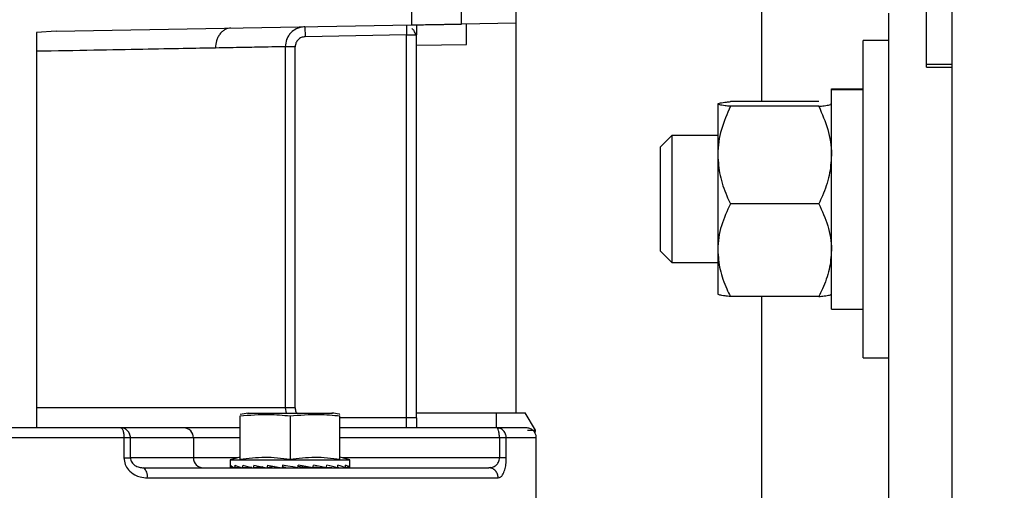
# Model space of a CAD drawing. Header units: inches. Extents: x 170 to 288, y 234 to 248.
# Tile 56 of 192: x 177.7046 to 177.8339, y 244.4929 to 244.5547. Entities that reach past the tile are written whole.
import ezdxf

# ---------------------------------------------------------------- set-up
doc = ezdxf.new("R2010")
doc.units = ezdxf.units.IN
doc.header["$LTSCALE"] = 0.25
doc.header["$MEASUREMENT"] = 0
doc.layers.add('ANNOTATIONS', color=1, linetype='Continuous')
doc.layers.add('SLIM E GUIDE MOTOR LH', color=7, linetype='Continuous')
doc.styles.add('ARIAL', font='arial.ttf', dxfattribs={"height": 0.09375})
doc.dimstyles.new('STANDARD$0', dxfattribs={"dimtxt": 0.09375, "dimasz": 0.09375, "dimexe": 0.03125, "dimexo": 0.046875, "dimgap": 0.09, "dimtad": 0, "dimtih": 1, "dimtoh": 1, "dimdec": 4, "dimzin": 0, "dimdsep": 46, "dimtxsty": 'ARIAL', "dimcen": 0.09, "dimadec": 0, "dimazin": 0, "dimtfac": 1, "dimtdec": 4, "dimtofl": 0, "dimtmove": 0, "dimatfit": 1, "dimfxl": 1, "dimtolj": 1, "dimtzin": 0, "dimarcsym": 0})

# ---------------------------------------------------------------- blocks, each defined once
blk = doc.blocks.new('*D8')
at = {"layer": 'ANNOTATIONS', "color": 0, "lineweight": -2, "transparency": 16777216}
for p, q in [((177.4958005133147, 244.7789401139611), (177.4958005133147, 245.4337754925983)), ((178.1204172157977, 244.2824744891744), (178.1204172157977, 245.4337754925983)), ((177.4020505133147, 245.4025254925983), (177.3083005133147, 245.4025254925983)), ((178.2141672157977, 245.4025254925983), (178.3079172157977, 245.4025254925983))]:
    blk.add_line(p, q, dxfattribs=at)
at = {"layer": 'ANNOTATIONS', "color": 0, "transparency": 16777216}
for points in [[(177.4020505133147, 245.4181504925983), (177.4020505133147, 245.3869004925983), (177.4958005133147, 245.4025254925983)], [(178.2141672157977, 245.4181504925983), (178.2141672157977, 245.3869004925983), (178.1204172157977, 245.4025254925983)]]:
    blk.add_solid(points, dxfattribs=at)
at = {"layer": 'defpoints', "color": 0, "transparency": 16777216}
for p in [(178.1204172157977, 245.4025254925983), (177.4958005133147, 244.6851901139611), (178.1204172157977, 244.1887244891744)]:
    blk.add_point(p, dxfattribs=at)
at = {"layer": 'ANNOTATIONS', "color": 0, "transparency": 16777216, "insert": (177.8591191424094, 245.4025254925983), "char_height": 0.09375, "attachment_point": 5, "style": 'ARIAL'}
blk.add_mtext('\\A1;27 1/2"', dxfattribs=at)

msp = doc.modelspace()

# ---------------------------------------------------------------- linework, layer by layer
at = {"layer": 'SLIM E GUIDE MOTOR LH'}
for p, q in [((177.8270502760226, 244.1880811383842), (177.8270502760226, 245.1964911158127)), ((177.7698326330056, 244.5030271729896), (177.7698326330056, 244.775993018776)), ((177.8020504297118, 244.6394444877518), (177.8020504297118, 244.5439093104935)), ((177.8237167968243, 244.5484225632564), (177.8237171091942, 244.5904861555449)), ((177.7560531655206, 244.5565730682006), (177.7560531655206, 244.5539840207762)), ((177.7626146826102, 244.5540985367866), (177.7626146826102, 244.5574891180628)), ((177.8187172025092, 244.5555102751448), (177.8187172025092, 244.4644444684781)), ((177.7094191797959, 244.5531699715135), (177.7560531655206, 244.5539840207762)), ((177.7420678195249, 244.5537398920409), (177.74209066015, 244.5524277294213)), ((177.7698326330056, 244.5542245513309), (177.7626146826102, 244.5540985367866)), ((177.7632708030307, 244.5514162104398), (177.7632708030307, 244.5541099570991)), ((177.7094191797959, 244.5531699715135), (177.7068403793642, 244.553008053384)), ((177.7068403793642, 244.553008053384), (177.7068403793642, 244.5011793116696)), ((177.7553967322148, 244.5526600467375), (177.74209066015, 244.5524277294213)), ((177.7553967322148, 244.5526600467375), (177.756709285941, 244.5526600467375)), ((177.7553967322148, 244.5010586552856), (177.7553967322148, 244.5526600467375)), ((177.756709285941, 244.5023709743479), (177.756709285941, 244.5526600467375)), ((177.7394890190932, 244.5511154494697), (177.7394890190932, 244.5036833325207)), ((177.7407968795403, 244.5511154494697), (177.7394890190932, 244.5511154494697)), ((177.7407968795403, 244.5036833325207), (177.7407968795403, 244.5511154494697)), ((177.756709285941, 244.5513016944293), (177.7632708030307, 244.5514162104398)), ((177.8187172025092, 244.551944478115), (177.8153837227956, 244.551944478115)), ((177.8153837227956, 244.5102778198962), (177.8153837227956, 244.551944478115)), ((177.8237171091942, 244.5488194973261), (177.8270502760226, 244.5488194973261)), ((177.8237167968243, 244.5484225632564), (177.8270499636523, 244.5484225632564)), ((177.8112170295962, 244.5455852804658), (177.8153837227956, 244.5455852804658)), ((177.8112170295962, 244.5166278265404), (177.8112170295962, 244.5455852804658)), ((177.8112170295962, 244.5454877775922), (177.8153837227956, 244.5454877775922)), ((177.7962936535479, 244.5436226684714), (177.7962836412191, 244.5436111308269)), ((177.7962836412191, 244.5435996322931), (177.7962836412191, 244.518622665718)), ((177.8095502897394, 244.5439093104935), (177.7979503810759, 244.5439093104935)), ((177.8112035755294, 244.5436226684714), (177.8111475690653, 244.5436416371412)), ((177.8112170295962, 244.5436111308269), (177.8112070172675, 244.5436226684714)), ((177.8095502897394, 244.5432899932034), (177.7979503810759, 244.5432899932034)), ((177.7902437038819, 244.5394444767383), (177.788717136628, 244.5379178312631)), ((177.7962836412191, 244.5394444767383), (177.7902437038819, 244.5394444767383)), ((177.7902437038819, 244.5394444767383), (177.7902437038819, 244.5227778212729)), ((177.788717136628, 244.5379178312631), (177.788717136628, 244.524304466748)), ((177.8095502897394, 244.5304918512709), (177.7979503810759, 244.5304918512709)), ((177.788717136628, 244.524304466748), (177.7902437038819, 244.5227778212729)), ((177.7902437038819, 244.5227778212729), (177.7962836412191, 244.5227778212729)), ((177.7962836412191, 244.5186111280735), (177.7962936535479, 244.5185996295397)), ((177.8095502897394, 244.5183129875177), (177.7979503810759, 244.5183129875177)), ((177.8020504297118, 244.5183129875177), (177.8020504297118, 244.4644444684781)), ((177.8112070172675, 244.5185996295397), (177.8112170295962, 244.5186111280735)), ((177.8112170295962, 244.5166278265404), (177.8153837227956, 244.5166278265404)), ((177.8153837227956, 244.5102778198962), (177.8187172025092, 244.5102778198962)), ((177.7407968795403, 244.5036833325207), (177.7068403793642, 244.5036833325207)), ((177.7394890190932, 244.5036833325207), (177.7396216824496, 244.502995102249)), ((177.7335529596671, 244.4969388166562), (177.7335529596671, 244.5026312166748)), ((177.7346152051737, 244.5030069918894), (177.7335532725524, 244.5028280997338)), ((177.7345372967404, 244.502995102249), (177.7456922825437, 244.502995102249)), ((177.740114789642, 244.5026312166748), (177.740114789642, 244.4969388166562)), ((177.7466763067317, 244.4969388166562), (177.7466763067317, 244.5026312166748)), ((177.7553967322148, 244.5023709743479), (177.7466763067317, 244.5023709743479)), ((177.756709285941, 244.5023709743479), (177.7553967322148, 244.5023709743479)), ((177.756709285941, 244.5030271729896), (177.7710137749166, 244.5030271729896)), ((177.7672078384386, 244.5010586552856), (177.7672078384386, 244.5030271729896)), ((177.772336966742, 244.500734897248), (177.7710137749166, 244.5030271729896)), ((177.7261710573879, 244.5010586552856), (177.7178924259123, 244.5010586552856)), ((177.7672738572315, 244.5010586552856), (177.7466763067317, 244.5010586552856)), ((177.7712906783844, 244.500734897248), (177.772336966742, 244.500734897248)), ((177.7723150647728, 244.5003132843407), (177.772336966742, 244.500734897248)), ((177.7183023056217, 244.4997463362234), (177.6691320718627, 244.4997463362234)), ((177.7183023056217, 244.4997463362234), (177.7183023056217, 244.4971216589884)), ((177.7191602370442, 244.4971216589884), (177.7191602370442, 244.4997463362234)), ((177.7274385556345, 244.4997463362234), (177.7191602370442, 244.4997463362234)), ((177.7274385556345, 244.4997463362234), (177.7274385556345, 244.4971216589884)), ((177.7335529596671, 244.4997463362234), (177.7274385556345, 244.4997463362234)), ((177.7676136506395, 244.4997463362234), (177.7466763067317, 244.4997463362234)), ((177.7676136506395, 244.4997463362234), (177.7676136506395, 244.4971216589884)), ((177.76852070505, 244.4971216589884), (177.76852070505, 244.4997463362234)), ((177.7724571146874, 244.4997463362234), (177.76852070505, 244.4997463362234)), ((177.7724571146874, 244.4912161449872), (177.7724571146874, 244.4997463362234)), ((177.7274385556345, 244.4971216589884), (177.7191602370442, 244.4971216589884)), ((177.7332203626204, 244.4971216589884), (177.7274385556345, 244.4971216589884)), ((177.7335529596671, 244.4972108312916), (177.7322407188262, 244.4968591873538)), ((177.7322407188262, 244.4968591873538), (177.7322407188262, 244.4959938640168)), ((177.7322407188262, 244.4968591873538), (177.7479888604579, 244.4968591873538)), ((177.7479888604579, 244.4968591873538), (177.7466763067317, 244.4972108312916)), ((177.7676136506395, 244.4971216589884), (177.7470092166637, 244.4971216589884)), ((177.7479888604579, 244.4959938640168), (177.7479888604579, 244.4968591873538)), ((177.76852070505, 244.4971216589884), (177.7676136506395, 244.4971216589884)), ((177.7210788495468, 244.4957179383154), (177.7205954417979, 244.4958283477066)), ((177.7327857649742, 244.4958384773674), (177.732305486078, 244.4958167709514)), ((177.7327876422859, 244.4958376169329), (177.7323108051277, 244.4958167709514)), ((177.7337062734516, 244.4958606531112), (177.7328323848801, 244.4958167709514)), ((177.7328480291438, 244.4958167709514), (177.7337203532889, 244.4958563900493)), ((177.7349953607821, 244.4958865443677), (177.7338555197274, 244.4958167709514)), ((177.7338802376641, 244.4958167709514), (177.7350422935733, 244.4958757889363)), ((177.7365347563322, 244.4959224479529), (177.7353051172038, 244.4958167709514)), ((177.7353376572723, 244.4958167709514), (177.7358495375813, 244.4958487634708)), ((177.7380337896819, 244.4959715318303), (177.7370826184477, 244.4958167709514)), ((177.738040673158, 244.4960004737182), (177.7380337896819, 244.4959715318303)), ((177.7380337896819, 244.4959715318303), (177.7384683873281, 244.4958951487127)), ((177.7391489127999, 244.4961636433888), (177.7390666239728, 244.4958167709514)), ((177.7391032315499, 244.4959715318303), (177.7395531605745, 244.4958951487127)), ((177.7417608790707, 244.4958951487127), (177.7411663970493, 244.496003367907)), ((177.7413713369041, 244.4959715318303), (177.7431091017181, 244.4958167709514)), ((177.7413713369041, 244.4959715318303), (177.7417608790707, 244.4958951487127)), ((177.7431331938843, 244.4959266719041), (177.7448919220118, 244.4958167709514)), ((177.7435277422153, 244.4958951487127), (177.7434908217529, 244.4959043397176)), ((177.7435027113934, 244.4959035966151), (177.7435277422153, 244.4958951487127)), ((177.7449244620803, 244.4958167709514), (177.744892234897, 244.4958195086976)), ((177.7449056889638, 244.4958901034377), (177.7463490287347, 244.4958167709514)), ((177.7463740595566, 244.4958167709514), (177.74634934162, 244.4958182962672)), ((177.7463559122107, 244.4958633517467), (177.7473815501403, 244.4958167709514)), ((177.747397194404, 244.4958167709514), (177.7473815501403, 244.4958175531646)), ((177.7479187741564, 244.4958167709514), (177.7473837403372, 244.4958401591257)), ((177.7479240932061, 244.4958167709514), (177.7479187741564, 244.4958170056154)), ((177.7662194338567, 244.4958093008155), (177.7664678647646, 244.4958492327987)), ((177.7664240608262, 244.4958422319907), (177.7662194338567, 244.4958093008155)), ((177.7666715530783, 244.4957171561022), (177.7662194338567, 244.4958093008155)), ((177.7213529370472, 244.4944969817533), (177.7674481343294, 244.4944969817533))]:
    msp.add_line(p, q, dxfattribs=at)
at = {"layer": 'SLIM E GUIDE MOTOR LH', "flags": 128}
for points in [[(177.7411222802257, 244.4958167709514), (177.7404652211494, 244.4959322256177), (177.7398059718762, 244.4960481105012), (177.7391489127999, 244.4961636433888)], [(177.766664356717, 244.4957202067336), (177.766459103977, 244.4957840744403), (177.7662194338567, 244.4958093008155)]]:
    msp.add_lwpolyline(points, dxfattribs=at)
at = {"layer": 'SLIM E GUIDE MOTOR LH'}
for centre, radius, start, end in [((177.7261482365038, 244.4997683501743), 0.00129050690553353, 359.0225796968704, 88.98674815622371), ((177.7287288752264, 244.4970996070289), 0.001290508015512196, 179.0208927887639, 268.9867285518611), ((177.7200727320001, 244.4947846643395), 0.001312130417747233, 347.335104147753, 51.3426214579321)]:
    msp.add_arc(centre, radius, start, end, dxfattribs=at)
for centre, major_axis, ratio, start_param, end_param in [((177.7401147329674, 244.4959938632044), (0.007874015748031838, 0), 0.1757871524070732, 3.141592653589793, 3.269887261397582), ((177.7401147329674, 244.5002348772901), (0.002150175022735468, 0.0331881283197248), 0.2282368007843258, 1.708549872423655, 1.719086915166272), ((177.7401147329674, 244.4959938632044), (0.007873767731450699, -0.0003688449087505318), 0.1694362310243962, 3.288361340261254, 3.539623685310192), ((177.7401147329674, 244.500234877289), (0.004106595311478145, 0.03318134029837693), 0.2024732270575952, 1.718817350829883, 1.729354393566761), ((177.7401147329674, 244.4959938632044), (0.00787328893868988, -0.0007082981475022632), 0.1510418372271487, 3.555810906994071, 3.807073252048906), ((177.7401147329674, 244.5002348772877), (0.005722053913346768, 0.03317864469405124), 0.1630291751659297, 1.721872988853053, 1.732410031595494), ((177.7401147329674, 244.4959938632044), (0.007873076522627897, -0.000993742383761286), 0.1223802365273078, 3.819468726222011, 4.070731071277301), ((177.7401147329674, 244.5002348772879), (0.006910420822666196, 0.03318244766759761), 0.1137473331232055, 1.717448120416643, 1.727985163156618), ((177.7401147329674, 244.4959938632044), (0.007873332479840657, -0.001207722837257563), 0.08588791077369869, 4.078996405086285, 4.33025875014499), ((177.7401147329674, 244.5002348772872), (0.007632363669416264, 0.03318877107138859), 0.05832561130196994, 1.707176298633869, 1.717713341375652), ((177.7401147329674, 244.4959938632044), (0.007873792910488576, -0.001339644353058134), 0.04421959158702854, 4.335145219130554, 4.586407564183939), ((177.7401147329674, 244.5002348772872), (0.007632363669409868, 0.03318877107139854), 0.05832561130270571, 4.592296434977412, 4.602833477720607), ((177.7401147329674, 244.4959938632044), (0.00787379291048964, -0.001339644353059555), 0.04421959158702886, 1.188225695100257, 1.439488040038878), ((177.7401147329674, 244.500234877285), (0.006910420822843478, 0.0331824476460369), 0.1137473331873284, 4.602568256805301, 4.613105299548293), ((177.7401147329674, 244.4959938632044), (0.007873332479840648, -0.001207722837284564), 0.08588791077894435, 0.9320768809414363, 1.183339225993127), ((177.7401147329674, 244.5002348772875), (0.005722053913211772, 0.03317864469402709), 0.1630291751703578, 4.606993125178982, 4.61753016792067), ((177.7401147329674, 244.4959938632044), (0.007873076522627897, 0.000993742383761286), 0.1223802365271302, 5.354046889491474, 5.404737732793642), ((177.7401147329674, 244.4959938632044), (0.007873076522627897, -0.0009937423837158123), 0.1223802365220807, 0.6725492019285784, 0.9238115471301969), ((177.7401147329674, 244.5002348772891), (0.004106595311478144, 0.03318134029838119), 0.2024732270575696, 4.603937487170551, 4.614474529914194), ((177.7401147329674, 244.4959938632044), (0.007873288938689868, 0.0007082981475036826), 0.1510418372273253, 5.617704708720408, 5.649603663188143), ((177.7401147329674, 244.4959938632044), (0.007873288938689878, -0.0007082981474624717), 0.1510418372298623, 0.4088913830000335, 0.6601537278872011), ((177.7401147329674, 244.5002348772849), (0.002150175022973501, 0.0331881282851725), 0.2282368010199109, 4.59367000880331, 4.604207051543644), ((177.7401147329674, 244.4959938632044), (0.007873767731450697, -0.0003688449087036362), 0.169436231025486, 0.141441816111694, 0.3927041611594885), ((177.7401147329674, 244.5002348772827), (0, 0.03319175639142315), 0.2372280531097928, 4.578884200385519, 4.589421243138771), ((177.7401147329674, 244.4959938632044), (0.007874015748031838, 0), 0.1757871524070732, 6.154890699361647, 6.406153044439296)]:
    msp.add_ellipse(centre, major_axis=major_axis, ratio=ratio, start_param=start_param, end_param=end_param, dxfattribs=at)
for points, knots in [([(177.7420678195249, 244.5537398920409), (177.7418541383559, 244.5537210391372), (177.7414559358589, 244.5536859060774), (177.7408196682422, 244.5534330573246), (177.7402917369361, 244.553048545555), (177.7398987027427, 244.5525532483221), (177.7395770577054, 244.5519483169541), (177.7395238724, 244.5514451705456), (177.7394890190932, 244.5511154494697)], [0, 0, 0, 0, 0.157601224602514, 0.293695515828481, 0.500433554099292, 0.6313006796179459, 0.7583845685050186, 0.9999999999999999, 0.9999999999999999, 0.9999999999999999, 0.9999999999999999]), ([(177.7554180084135, 244.5538741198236), (177.7554180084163, 244.5538740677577), (177.7554180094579, 244.5538547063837), (177.7554156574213, 244.5537468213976), (177.755412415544, 244.5535484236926), (177.75540722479, 244.5532742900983), (177.7554019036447, 244.5529580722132), (177.7553985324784, 244.5527637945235), (177.7553967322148, 244.5526600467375)], [0, 0, 0, 0, 0.0004665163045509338, 0.1734801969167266, 0.3514985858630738, 0.6240802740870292, 0.7992520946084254, 1, 1, 1, 1]), ([(177.7560531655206, 244.5539840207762), (177.756098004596, 244.553984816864), (177.7561663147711, 244.5539860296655), (177.7565780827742, 244.5539931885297), (177.7570827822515, 244.5540018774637), (177.7577598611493, 244.5540141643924), (177.7585693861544, 244.5540279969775), (177.7593338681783, 244.5540413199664), (177.7600983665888, 244.5540544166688), (177.7609079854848, 244.5540684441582), (177.7615850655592, 244.554080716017), (177.7620897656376, 244.5540892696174), (177.7625015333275, 244.5540964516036), (177.7625698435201, 244.5540977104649), (177.7626146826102, 244.5540985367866)], [0, 0, 0, 0, 0.1212564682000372, 0.1847283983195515, 0.2499086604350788, 0.3548551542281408, 0.4224566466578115, 0.4999849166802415, 0.5775432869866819, 0.6451449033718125, 0.7500913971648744, 0.8152715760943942, 0.8787435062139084, 1, 1, 1, 1]), ([(177.756709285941, 244.5539954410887), (177.756709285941, 244.5537851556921), (177.756709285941, 244.5533645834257), (177.756709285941, 244.5528948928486), (177.756709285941, 244.5526600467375)], [0, 0, 0, 0, 0.4999982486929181, 1, 1, 1, 1]), ([(177.7323627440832, 244.5535704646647), (177.7321024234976, 244.5535314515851), (177.7317021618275, 244.5534714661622), (177.7312242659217, 244.5531412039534), (177.7308966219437, 244.552802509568), (177.7306339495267, 244.5523840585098), (177.7303814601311, 244.5517772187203), (177.7303424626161, 244.5512736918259), (177.7303171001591, 244.550946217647)], [0, 0, 0, 0, 0.2396525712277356, 0.3684831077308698, 0.5000174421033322, 0.6315382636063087, 0.7603669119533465, 1, 1, 1, 1]), ([(177.74209066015, 244.5524277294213), (177.7419206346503, 244.5524055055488), (177.7415805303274, 244.552361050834), (177.7411535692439, 244.552057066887), (177.7408551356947, 244.5516261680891), (177.7408162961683, 244.5512856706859), (177.7407968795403, 244.5511154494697)], [0, 0, 0, 0, 0.2500921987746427, 0.500262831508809, 0.7501717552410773, 1, 1, 1, 1]), ([(177.7566176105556, 244.5526600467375), (177.7565630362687, 244.5528493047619), (177.7564622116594, 244.5531989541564), (177.7562409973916, 244.5533997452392), (177.7561395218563, 244.5534918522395)], [0, 0, 0, 0, 0.5412794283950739, 1, 1, 1, 1]), ([(177.7394890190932, 244.5511154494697), (177.7392307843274, 244.5511106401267), (177.7387095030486, 244.551100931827), (177.736798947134, 244.5510654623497), (177.7341035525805, 244.5510159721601), (177.7315867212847, 244.5509696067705), (177.7303171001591, 244.550946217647)], [0, 0, 0, 0, 0.2431972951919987, 0.4909261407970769, 0.743196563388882, 1, 1, 1, 1]), ([(177.7303171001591, 244.550946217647), (177.7289535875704, 244.550920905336), (177.7261088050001, 244.5508680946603), (177.7207301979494, 244.5507682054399), (177.7143086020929, 244.5506503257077), (177.709387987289, 244.5505598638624), (177.7068403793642, 244.5505130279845)], [0, 0, 0, 0, 0.2213333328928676, 0.4617817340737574, 0.7213419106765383, 1, 1, 1, 1]), ([(177.7962836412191, 244.5435996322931), (177.7962854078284, 244.543606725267), (177.7962969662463, 244.5436531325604), (177.7965707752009, 244.5437397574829), (177.7972373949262, 244.5438353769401), (177.7977741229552, 244.5438910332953), (177.7979503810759, 244.5439093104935)], [0, 0, 0, 0, 0.06652895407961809, 0.435279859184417, 0.8145494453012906, 1, 1, 1, 1]), ([(177.7979503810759, 244.5432899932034), (177.7977027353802, 244.5433162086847), (177.7971168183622, 244.5433782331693), (177.7964417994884, 244.5434815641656), (177.7963368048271, 244.5435599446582), (177.7962836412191, 244.5435996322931)], [0, 0, 0, 0, 0.265462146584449, 0.62806982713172, 0.9999999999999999, 0.9999999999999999, 0.9999999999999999, 0.9999999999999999]), ([(177.8095502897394, 244.5432899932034), (177.8097979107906, 244.5433162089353), (177.8103837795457, 244.5433782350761), (177.811059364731, 244.5434815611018), (177.8111640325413, 244.543559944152), (177.8112170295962, 244.5435996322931)], [0, 0, 0, 0, 0.2654603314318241, 0.6280763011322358, 1, 1, 1, 1]), ([(177.7979503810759, 244.5432899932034), (177.7975122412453, 244.5422949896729), (177.7966199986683, 244.5402687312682), (177.7962902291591, 244.5380558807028), (177.7962838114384, 244.5369210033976), (177.7962836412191, 244.5368909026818)], [0, 0, 0, 0, 0.484338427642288, 0.9863229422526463, 1, 1, 1, 1]), ([(177.8095502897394, 244.5432899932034), (177.8099880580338, 244.5422949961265), (177.8108795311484, 244.5402687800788), (177.8112145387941, 244.5380558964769), (177.8112169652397, 244.5369210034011), (177.8112170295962, 244.5368909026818)], [0, 0, 0, 0, 0.4843455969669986, 0.9863233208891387, 1, 1, 1, 1]), ([(177.7962836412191, 244.5368909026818), (177.7963471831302, 244.5359952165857), (177.7964765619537, 244.5341714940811), (177.7972236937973, 244.5320508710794), (177.7977866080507, 244.5308432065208), (177.7979503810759, 244.5304918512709)], [0, 0, 0, 0, 0.4062974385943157, 0.8272694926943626, 1, 1, 1, 1]), ([(177.8112170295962, 244.5368909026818), (177.8111536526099, 244.5359952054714), (177.8110246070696, 244.5341714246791), (177.8102769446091, 244.5320509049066), (177.8097140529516, 244.5308432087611), (177.8095502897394, 244.5304918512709)], [0, 0, 0, 0, 0.4062901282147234, 0.8272707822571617, 1, 1, 1, 1]), ([(177.7979503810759, 244.5304918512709), (177.7975122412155, 244.5295450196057), (177.7966199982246, 244.5276168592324), (177.7962902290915, 244.5255108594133), (177.7962838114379, 244.5244310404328), (177.7962836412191, 244.5244023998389)], [0, 0, 0, 0, 0.4843381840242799, 0.9863228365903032, 1, 1, 1, 1]), ([(177.8095502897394, 244.5304918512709), (177.809988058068, 244.5295450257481), (177.8108795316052, 244.5276169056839), (177.8112145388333, 244.525510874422), (177.8112169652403, 244.5244310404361), (177.8112170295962, 244.5244023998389)], [0, 0, 0, 0, 0.4843453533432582, 0.9863232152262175, 1, 1, 1, 1]), ([(177.7962836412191, 244.5244023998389), (177.7963471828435, 244.5235500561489), (177.7964765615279, 244.521814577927), (177.7972237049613, 244.5197965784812), (177.7977866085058, 244.5186473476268), (177.7979503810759, 244.5183129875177)], [0, 0, 0, 0, 0.4062942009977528, 0.827265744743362, 1, 1, 1, 1]), ([(177.8112170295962, 244.5244023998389), (177.8111536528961, 244.5235500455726), (177.8110246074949, 244.5218145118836), (177.8102769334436, 244.5197966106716), (177.809714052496, 244.5186473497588), (177.8095502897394, 244.5183129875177)], [0, 0, 0, 0, 0.4062868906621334, 0.8272670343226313, 0.9999999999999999, 0.9999999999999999, 0.9999999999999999, 0.9999999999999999]), ([(177.7979503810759, 244.5183129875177), (177.7977027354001, 244.5183392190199), (177.797116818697, 244.5184012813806), (177.7964418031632, 244.518504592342), (177.7963368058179, 244.5185829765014), (177.7962836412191, 244.518622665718)], [0, 0, 0, 0, 0.2654636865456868, 0.6280731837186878, 1, 1, 1, 1]), ([(177.8095502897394, 244.5183129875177), (177.8097973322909, 244.5183392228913), (177.8103818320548, 244.5184012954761), (177.8110212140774, 244.518497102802), (177.811121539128, 244.5185677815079), (177.8111669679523, 244.5185997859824)], [0, 0, 0, 0, 0.2860086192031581, 0.6766930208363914, 1, 1, 1, 1]), ([(177.7407968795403, 244.5036833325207), (177.7408088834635, 244.5035068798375), (177.7408261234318, 244.5032534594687), (177.7409762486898, 244.5030552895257), (177.7410218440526, 244.502995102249)], [0, 0, 0, 0, 0.6962845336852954, 1, 1, 1, 1]), ([(177.7335529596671, 244.5026312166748), (177.7348190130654, 244.5027403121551), (177.7370076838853, 244.50292890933), (177.7391934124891, 244.5027194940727), (177.740114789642, 244.5026312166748)], [0, 0, 0, 0, 0.5784576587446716, 1, 1, 1, 1]), ([(177.740114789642, 244.5026312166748), (177.7413807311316, 244.5027403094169), (177.7435692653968, 244.5029289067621), (177.7457549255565, 244.5027194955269), (177.7466763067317, 244.5026312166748)], [0, 0, 0, 0, 0.5784426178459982, 1, 1, 1, 1]), ([(177.7466759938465, 244.5028285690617), (177.7466389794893, 244.5028358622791), (177.7462868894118, 244.5029052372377), (177.7459319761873, 244.5029589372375), (177.7456143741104, 244.5030069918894)], [0, 0, 0, 0, 0.1051275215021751, 1, 1, 1, 1]), ([(177.756709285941, 244.5023709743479), (177.756709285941, 244.502140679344), (177.756709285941, 244.5016800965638), (177.756709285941, 244.5012658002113), (177.756709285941, 244.5010586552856)], [0, 0, 0, 0, 0.5000078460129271, 1, 1, 1, 1]), ([(177.7178924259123, 244.5010586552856), (177.7152715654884, 244.5010586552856), (177.7100282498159, 244.5010586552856), (177.7019093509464, 244.5010586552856), (177.6937169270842, 244.5010586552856), (177.6855244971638, 244.5010586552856), (177.6774056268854, 244.5010586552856), (177.6721623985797, 244.5010586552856), (177.6695416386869, 244.5010586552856)], [0, 0, 0, 0, 0.1666369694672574, 0.3333753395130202, 0.5000001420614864, 0.6666313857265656, 0.8333700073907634, 1, 1, 1, 1]), ([(177.7178924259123, 244.5010586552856), (177.7179439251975, 244.5010411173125), (177.718023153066, 244.5010141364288), (177.718118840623, 244.5008505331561), (177.7181842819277, 244.5006810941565), (177.7182371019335, 244.5004709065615), (177.7182884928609, 244.5001653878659), (177.7182968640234, 244.4999114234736), (177.7183023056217, 244.4997463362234)], [0, 0, 0, 0, 0.2394563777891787, 0.3683860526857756, 0.4999904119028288, 0.6316388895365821, 0.7605502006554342, 1, 1, 1, 1]), ([(177.7191602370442, 244.4997463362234), (177.719141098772, 244.4999182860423), (177.7191028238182, 244.5002621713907), (177.7188098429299, 244.5006959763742), (177.7183908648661, 244.5009995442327), (177.7180586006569, 244.5010389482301), (177.7178924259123, 244.5010586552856)], [0, 0, 0, 0, 0.2499941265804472, 0.4999674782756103, 0.7499195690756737, 0.9999999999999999, 0.9999999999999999, 0.9999999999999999, 0.9999999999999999]), ([(177.7335529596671, 244.5010586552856), (177.7333322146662, 244.5010586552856), (177.7319401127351, 244.5010586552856), (177.7298244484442, 244.5010586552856), (177.7274208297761, 244.5010586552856), (177.7265876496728, 244.5010586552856), (177.7261710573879, 244.5010586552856)], [0, 0, 0, 0, 0.05910431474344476, 0.3727342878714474, 0.6863654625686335, 1, 1, 1, 1]), ([(177.7676136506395, 244.4997463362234), (177.767608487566, 244.4999182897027), (177.7675981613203, 244.500262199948), (177.7675197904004, 244.5006959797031), (177.7674075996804, 244.5009995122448), (177.767318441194, 244.5010389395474), (177.7672738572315, 244.5010586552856)], [0, 0, 0, 0, 0.2499900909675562, 0.499984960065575, 0.74996601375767, 1, 1, 1, 1]), ([(177.76852070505, 244.4997463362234), (177.7685039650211, 244.4999113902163), (177.7684782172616, 244.500165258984), (177.7683231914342, 244.5004710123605), (177.7681620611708, 244.5006810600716), (177.7679623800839, 244.5008505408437), (177.7676720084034, 244.5010141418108), (177.7674307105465, 244.5010411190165), (177.7672738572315, 244.5010586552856)], [0, 0, 0, 0, 0.2394461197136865, 0.3682909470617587, 0.4999639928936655, 0.6315718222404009, 0.7605068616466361, 1, 1, 1, 1]), ([(177.7711448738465, 244.5010586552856), (177.7710584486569, 244.5010586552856), (177.7708855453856, 244.5010586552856), (177.7695850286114, 244.5010586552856), (177.768044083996, 244.5010586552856), (177.7672738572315, 244.5010586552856)], [0, 0, 0, 0, 0.3332681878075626, 0.6667403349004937, 1, 1, 1, 1]), ([(177.7724549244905, 244.4996676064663), (177.7724520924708, 244.4997920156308), (177.7724461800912, 244.5000517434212), (177.7722901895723, 244.5004286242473), (177.7720086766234, 244.5007679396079), (177.7716088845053, 244.5010119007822), (177.7712954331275, 244.5010434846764), (177.7711448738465, 244.5010586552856)], [0, 0, 0, 0, 0.1741228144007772, 0.3635144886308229, 0.5605395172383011, 0.7889150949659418, 0.9999999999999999, 0.9999999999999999, 0.9999999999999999, 0.9999999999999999]), ([(177.7191602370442, 244.4997463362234), (177.7191245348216, 244.4997463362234), (177.7190531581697, 244.4997463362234), (177.7188547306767, 244.4997463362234), (177.7186040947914, 244.4997463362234), (177.7184028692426, 244.4997463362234), (177.7183023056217, 244.4997463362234)], [0, 0, 0, 0, 0.2500737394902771, 0.4999528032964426, 0.7500985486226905, 1, 1, 1, 1]), ([(177.76852070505, 244.4997463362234), (177.7684794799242, 244.4997463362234), (177.7683970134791, 244.4997463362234), (177.7681837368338, 244.4997463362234), (177.7679220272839, 244.4997463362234), (177.7677164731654, 244.4997463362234), (177.7676136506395, 244.4997463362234)], [0, 0, 0, 0, 0.2499923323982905, 0.500082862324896, 0.7499308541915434, 1, 1, 1, 1]), ([(177.7183023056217, 244.4971216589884), (177.7183357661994, 244.4968293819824), (177.7184015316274, 244.49625492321), (177.7189223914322, 244.4954496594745), (177.7196368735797, 244.4948987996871), (177.7204963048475, 244.4945587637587), (177.7210495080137, 244.4945188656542), (177.7213529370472, 244.4944969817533)], [0, 0, 0, 0, 0.189560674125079, 0.3725739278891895, 0.6161279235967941, 0.7894481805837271, 1, 1, 1, 1]), ([(177.7183023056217, 244.4971216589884), (177.7184028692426, 244.4971216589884), (177.7186040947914, 244.4971216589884), (177.7188547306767, 244.4971216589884), (177.7190531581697, 244.4971216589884), (177.7191245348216, 244.4971216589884), (177.7191602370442, 244.4971216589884)], [0, 0, 0, 0, 0.2499014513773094, 0.5000471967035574, 0.7499262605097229, 1, 1, 1, 1]), ([(177.7191602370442, 244.4971216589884), (177.7191686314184, 244.497024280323), (177.719186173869, 244.4968207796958), (177.7193178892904, 244.4965507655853), (177.7195062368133, 244.4963159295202), (177.7198252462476, 244.4960596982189), (177.7202996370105, 244.4958519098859), (177.7206919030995, 244.4958237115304), (177.7208923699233, 244.4958093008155)], [0, 0, 0, 0, 0.1031028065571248, 0.2154628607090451, 0.3278416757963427, 0.4579724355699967, 0.7229978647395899, 0.9999999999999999, 0.9999999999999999, 0.9999999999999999, 0.9999999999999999]), ([(177.7335529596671, 244.4969388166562), (177.7346360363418, 244.4970739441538), (177.7368231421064, 244.4973468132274), (177.7390105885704, 244.4970756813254), (177.740114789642, 244.4969388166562)], [0, 0, 0, 0, 0.4952100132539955, 1, 1, 1, 1]), ([(177.740114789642, 244.4969388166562), (177.7411978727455, 244.4970739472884), (177.7433849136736, 244.497346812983), (177.7455722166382, 244.4970756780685), (177.7466763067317, 244.4969388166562)], [0, 0, 0, 0, 0.4952276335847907, 0.9999999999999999, 0.9999999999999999, 0.9999999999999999, 0.9999999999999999]), ([(177.7664678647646, 244.4958492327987), (177.7665508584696, 244.4958582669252), (177.7667930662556, 244.4958846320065), (177.7670932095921, 244.4960614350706), (177.7673448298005, 244.496315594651), (177.7674919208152, 244.4965508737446), (177.7675932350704, 244.4968208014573), (177.7676070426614, 244.4970242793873), (177.7676136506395, 244.4971216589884)], [0, 0, 0, 0, 0.1604042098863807, 0.468121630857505, 0.6193341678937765, 0.7497805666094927, 0.8802510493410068, 1, 1, 1, 1]), ([(177.7674481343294, 244.4944969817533), (177.7675606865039, 244.494518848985), (177.7677658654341, 244.4945587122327), (177.768070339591, 244.4948988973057), (177.7683154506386, 244.4954496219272), (177.7684880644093, 244.4962550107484), (177.768509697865, 244.4968294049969), (177.76852070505, 244.4971216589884)], [0, 0, 0, 0, 0.210586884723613, 0.3838929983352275, 0.6274529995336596, 0.8104466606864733, 1, 1, 1, 1]), ([(177.7208923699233, 244.4958093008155), (177.7234411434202, 244.4958093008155), (177.7285386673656, 244.4958093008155), (177.735706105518, 244.4958093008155), (177.7424184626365, 244.4958093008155), (177.7485699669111, 244.4958093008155), (177.7541031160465, 244.4958093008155), (177.758933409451, 244.4958093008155), (177.7630815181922, 244.4958093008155), (177.7651734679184, 244.4958093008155), (177.7662194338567, 244.4958093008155)], [0, 0, 0, 0, 0.1249998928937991, 0.2499986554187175, 0.375000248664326, 0.5000005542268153, 0.6249983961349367, 0.7499990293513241, 0.8750005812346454, 1, 1, 1, 1]), ([(177.7620489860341, 244.4958093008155), (177.7627867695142, 244.4958093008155), (177.7642623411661, 244.4958093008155), (177.7644763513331, 244.4958093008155), (177.7645833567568, 244.4958093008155)], [0, 0, 0, 0, 0.4999984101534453, 0.9999999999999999, 0.9999999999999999, 0.9999999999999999, 0.9999999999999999]), ([(177.7674481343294, 244.4944969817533), (177.7674316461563, 244.4946620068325), (177.7674062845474, 244.4949158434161), (177.7672533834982, 244.4952217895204), (177.7670944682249, 244.4954309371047), (177.7668987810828, 244.4956043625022), (177.766746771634, 244.4956798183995), (177.7666715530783, 244.4957171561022)], [0, 0, 0, 0, 0.3148455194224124, 0.4842858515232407, 0.6573473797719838, 0.8304458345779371, 1, 1, 1, 1])]:
    msp.add_open_spline(points, degree=3, knots=knots, dxfattribs=at)

# ---------------------------------------------------------------- dimensions: what is measured, and where the dimension line sits
at = {"layer": 'ANNOTATIONS'}
dim = msp.add_linear_dim(base=(178.1204172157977, 245.4025254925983), p1=(177.4958005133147, 244.6851901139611), p2=(178.1204172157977, 244.1887244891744), text='27 1/2"', dimstyle='STANDARD$0', override={"dimexo": 0.09375}, dxfattribs=at)
dim.commit()
dim.dimension.update_dxf_attribs({"geometry": '*D8', "text_midpoint": (177.8591191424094, 245.4025254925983), "dimtype": 160})

doc.saveas('drawing.dxf')
